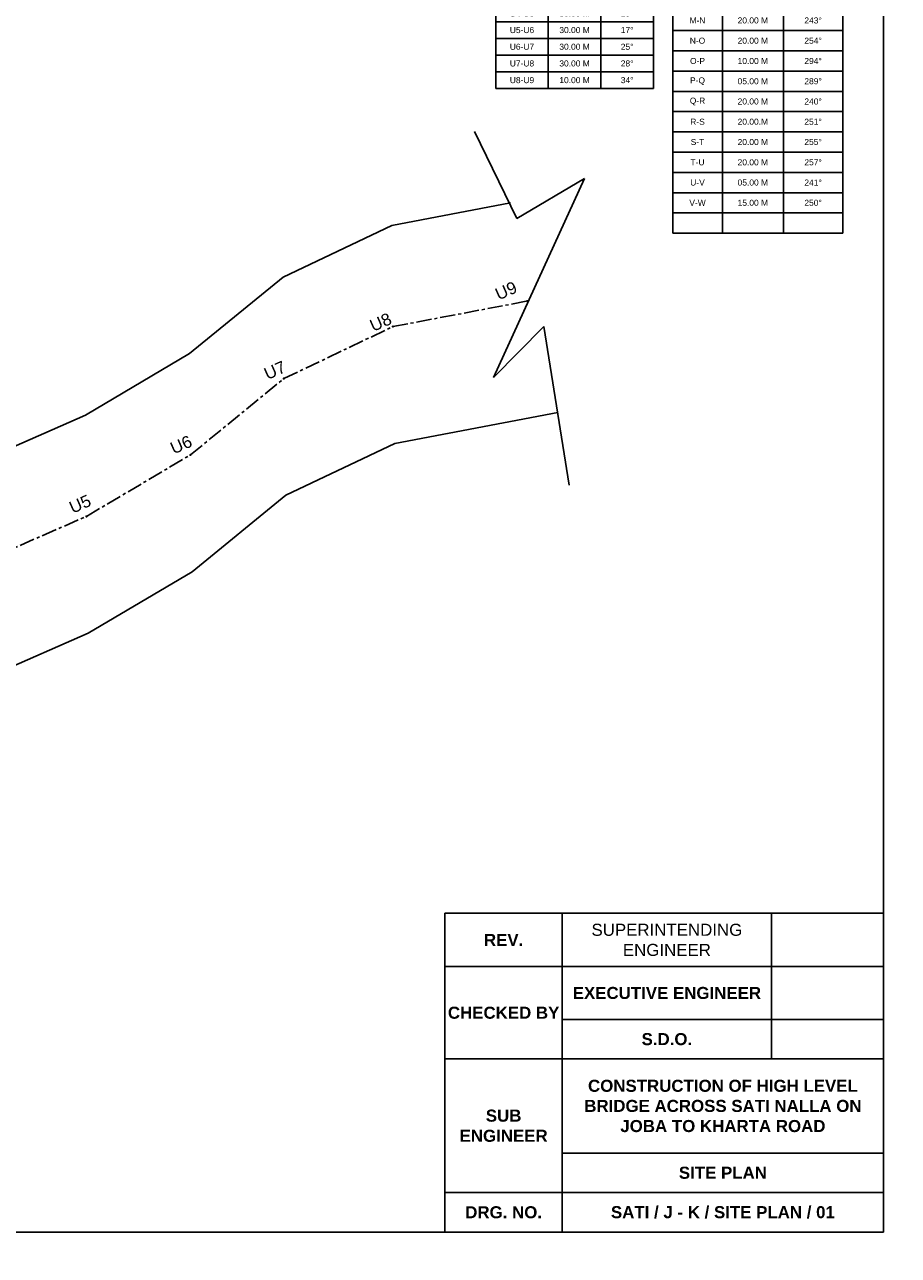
# Model space of a CAD drawing. Header units: millimetres. Extents: x 16762 to 18267, y 2076 to 3580.
# Tile 8 of 10: x 17649 to 18011, y 2530 to 3040. Entities that reach past the tile are written whole.
import ezdxf

# ---------------------------------------------------------------- set-up
doc = ezdxf.new("R2010")
doc.units = ezdxf.units.MM
doc.header["$MEASUREMENT"] = 0
doc.linetypes.add('CENTER', pattern=[2, 1.25, -0.25, 0.25, -0.25])
doc.styles.add('GOMTI', font='arial.ttf', dxfattribs={"height": 5})
doc.styles.get("Standard").update_dxf_attribs({"font": 'arial.ttf', "height": 2.5})

# ---------------------------------------------------------------- blocks, each defined once
blk = doc.blocks.new('*T44')
at = {"color": 0, "linetype": 'ByBlock', "lineweight": -2, "transparency": 16777216}
for p, q in [((0, 0), (181.66, 0)), ((0, 0), (0, -132.11)), ((48.62, 0), (48.62, -132.11)), ((135.25, 0), (135.25, -60.38)), ((181.66, 0), (181.66, -132.11)), ((0, -22.13), (181.66, -22.13)), ((48.62, -44), (181.66, -44)), ((0, -60.38), (181.66, -60.38)), ((48.62, -99.35), (181.66, -99.35)), ((0, -115.73), (181.66, -115.73)), ((0, -132.11), (181.66, -132.11))]:
    blk.add_line(p, q, dxfattribs=at)
at = {"color": 0, "transparency": 16777216, "char_height": 5, "attachment_point": 5, "style": 'GOMTI'}
for s, insert, width in [('SUPERINTENDING ENGINEER', (91.94, -11.06), 86.5181), ('{\\fArial|b1|i0|c0|p34;REV.}', (24.31, -11.06), 48.4969), ('{\\fArial|b1|i0|c0|p34;EXECUTIVE ENGINEER}', (91.94, -33.06), 86.5181), ('{\\fArial|b1|i0|c0|p34;CHECKED BY}', (24.31, -41.25), 48.4969), ('{\\fArial|b1|i0|c0|p34;S.D.O.}', (91.94, -52.19), 86.5181), ('{\\fArial|b1|i0|c0|p34;CONSTRUCTION OF HIGH LEVEL BRIDGE ACROSS SATI NALLA ON JOBA TO KHARTA ROAD}', (115.14, -79.86), 132.9212), ('{\\fArial|b1|i0|c0|p34;SUB ENGINEER}', (24.31, -88.06), 48.4969), ('{\\fArial|b1|i0|c0|p34;SITE PLAN}', (115.14, -107.54), 132.9212), ('{\\fArial|b1|i0|c0|p34;DRG. NO.}', (24.31, -123.92), 48.4969), ('{\\fArial|b1|i0|c0|p34;\\C1;SATI\\C0; / J - K / SITE PLAN / 01}', (115.14, -123.92), 132.9212)]:
    blk.add_mtext(s, dxfattribs=dict(at, insert=insert, width=width))
blk = doc.blocks.new('*T45')
at = {"color": 0, "linetype": 'ByBlock', "lineweight": -2, "transparency": 16777216}
for p, q in [((0, 0), (70.48, 0)), ((0, 0), (0, -218.25)), ((70.48, 0), (70.48, -218.25)), ((0, -8.39), (70.48, -8.39)), ((20.58, -8.39), (20.58, -218.25)), ((45.84, -8.39), (45.84, -218.25)), ((0, -16.79), (70.48, -16.79)), ((0, -25.18), (70.48, -25.18)), ((0, -33.58), (70.48, -33.58)), ((0, -41.97), (70.48, -41.97)), ((0, -50.37), (70.48, -50.37)), ((0, -58.76), (70.48, -58.76)), ((0, -67.15), (70.48, -67.15)), ((0, -75.55), (70.48, -75.55)), ((0, -83.94), (70.48, -83.94)), ((0, -92.34), (70.48, -92.34)), ((0, -100.73), (70.48, -100.73)), ((0, -109.12), (70.48, -109.12)), ((0, -117.52), (70.48, -117.52)), ((0, -125.91), (70.48, -125.91)), ((0, -134.31), (70.48, -134.31)), ((0, -142.7), (70.48, -142.7)), ((0, -151.1), (70.48, -151.1)), ((0, -159.49), (70.48, -159.49)), ((0, -167.88), (70.48, -167.88)), ((0, -176.28), (70.48, -176.28)), ((0, -184.67), (70.48, -184.67)), ((0, -193.07), (70.48, -193.07)), ((0, -201.46), (70.48, -201.46)), ((0, -209.86), (70.48, -209.86)), ((0, -218.25), (70.48, -218.25))]:
    blk.add_line(p, q, dxfattribs=at)
at = {"color": 0, "transparency": 16777216, "char_height": 2.5, "attachment_point": 5}
for s, insert, width in [('F.B. OF ROAD (JOBA  TO KHARTA EXISTING ROAD)', (35.24, -4.2), 70.3649), ('LINE', (10.29, -12.59), 20.4562), ('DISTANCE', (33.21, -12.59), 25.1446), ('BEARING', (58.16, -12.59), 24.5241), ('0-A', (10.29, -20.99), 20.4562), ('20.00 M', (33.21, -20.99), 25.1446), ('235%%D', (58.16, -20.99), 24.5241), ('A-B', (10.29, -29.38), 20.4562), ('20.00 M', (33.21, -29.38), 25.1446), ('240%%D', (58.16, -29.38), 24.5241), ('B-C', (10.29, -37.77), 20.4562), ('20.00M', (33.21, -37.77), 25.1446), ('243%%D', (58.16, -37.77), 24.5241), ('C-D', (10.29, -46.17), 20.4562), ('20.00 M', (33.21, -46.17), 25.1446), ('234%%D', (58.16, -46.17), 24.5241), ('D-E', (10.29, -54.56), 20.4562), ('20.00 M', (33.21, -54.56), 25.1446), ('243%%D', (58.16, -54.56), 24.5241), ('E-F', (10.29, -62.96), 20.4562), ('20.00 M', (33.21, -62.96), 25.1446), ('245%%D', (58.16, -62.96), 24.5241), ('F-G', (10.29, -71.35), 20.4562), ('08.00 M', (33.21, -71.35), 25.1446), ('235%%D', (58.16, -71.35), 24.5241), ('G-H', (10.29, -79.75), 20.4562), ('12.00 M', (33.21, -79.75), 25.1446), ('230%%D', (58.16, -79.75), 24.5241), ('H-I', (10.29, -88.14), 20.4562), ('05.00 M', (33.21, -88.14), 25.1446), ('227%%D', (58.16, -88.14), 24.5241), ('I-J', (10.29, -96.53), 20.4562), ('20.00 M ', (33.21, -96.53), 25.1446), ('237%%D', (58.16, -96.53), 24.5241), ('J-K', (10.29, -104.93), 20.4562), ('20.00 M', (33.21, -104.93), 25.1446), ('175%%D', (58.16, -104.93), 24.5241), ('K-L', (10.29, -113.32), 20.4562), ('20.00 M', (33.21, -113.32), 25.1446), ('207%%D', (58.16, -113.32), 24.5241), ('L-M', (10.29, -121.72), 20.4562), ('20.00 M', (33.21, -121.72), 25.1446), ('237%%D', (58.16, -121.72), 24.5241), ('M-N', (10.29, -130.11), 20.4562), ('20.00 M', (33.21, -130.11), 25.1446), ('243%%D', (58.16, -130.11), 24.5241), ('N-O', (10.29, -138.5), 20.4562), ('20.00 M', (33.21, -138.5), 25.1446), ('254%%D', (58.16, -138.5), 24.5241), ('O-P', (10.29, -146.9), 20.4562), ('10.00 M', (33.21, -146.9), 25.1446), ('294%%D', (58.16, -146.9), 24.5241), ('P-Q', (10.29, -155.29), 20.4562), ('05.00 M', (33.21, -155.29), 25.1446), ('289%%D', (58.16, -155.29), 24.5241), ('Q-R', (10.29, -163.69), 20.4562), ('20.00 M ', (33.21, -163.69), 25.1446), ('240%%D', (58.16, -163.69), 24.5241), ('R-S', (10.29, -172.08), 20.4562), ('20.00.M', (33.21, -172.08), 25.1446), ('251%%D', (58.16, -172.08), 24.5241), ('S-T', (10.29, -180.48), 20.4562), ('20.00 M', (33.21, -180.48), 25.1446), ('255%%D', (58.16, -180.48), 24.5241), ('T-U', (10.29, -188.87), 20.4562), ('20.00 M', (33.21, -188.87), 25.1446), ('257%%D', (58.16, -188.87), 24.5241), ('U-V', (10.29, -197.26), 20.4562), ('05.00 M ', (33.21, -197.26), 25.1446), ('241%%D', (58.16, -197.26), 24.5241), ('V-W', (10.29, -205.66), 20.4562), ('15.00 M', (33.21, -205.66), 25.1446), ('250%%D', (58.16, -205.66), 24.5241)]:
    blk.add_mtext(s, dxfattribs=dict(at, insert=insert, width=width))
blk = doc.blocks.new('*T47')
at = {"color": 0, "linetype": 'ByBlock', "lineweight": -2, "transparency": 16777216}
for p, q in [((0, 0), (65.34, 0)), ((0, 0), (0, -76.01)), ((65.34, 0), (65.34, -76.01)), ((0, -6.91), (65.34, -6.91)), ((21.78, -6.91), (21.78, -76.01)), ((43.56, -6.91), (43.56, -76.01)), ((0, -13.82), (65.34, -13.82)), ((0, -20.73), (65.34, -20.73)), ((0, -27.64), (65.34, -27.64)), ((0, -34.55), (65.34, -34.55)), ((0, -41.46), (65.34, -41.46)), ((0, -48.37), (65.34, -48.37)), ((0, -55.28), (65.34, -55.28)), ((0, -62.19), (65.34, -62.19)), ((0, -69.1), (65.34, -69.1)), ((0, -76.01), (65.34, -76.01))]:
    blk.add_line(p, q, dxfattribs=at)
at = {"color": 0, "transparency": 16777216, "char_height": 2.5, "attachment_point": 5}
for s, insert, width in [('BEARING OF SATI NALLA (U/S)', (32.67, -3.46), 65.2198), ('LINE', (10.89, -10.37), 21.6599), ('DISTANCE', (32.67, -10.37), 21.6599), ('BEARING', (54.45, -10.37), 21.6599), ('M-U1', (10.89, -17.28), 21.6599), ('30.00 M', (32.67, -17.28), 21.6599), ('357%%D', (54.45, -17.28), 21.6599), ('U1-U2', (10.89, -24.19), 21.6599), ('30.00 M', (32.67, -24.19), 21.6599), ('355%%D', (54.45, -24.19), 21.6599), ('U2-U3', (10.89, -31.1), 21.6599), ('30.00 M', (32.67, -31.1), 21.6599), ('359%%D', (54.45, -31.1), 21.6599), ('U3-U4', (10.89, -38.01), 21.6599), ('30.00 M', (32.67, -38.01), 21.6599), ('03%%D', (54.45, -38.01), 21.6599), ('U4-U5', (10.89, -44.92), 21.6599), ('30.00 M', (32.67, -44.92), 21.6599), ('10%%D', (54.45, -44.92), 21.6599), ('U5-U6', (10.89, -51.83), 21.6599), ('30.00 M', (32.67, -51.83), 21.6599), ('17%%D', (54.45, -51.83), 21.6599), ('U6-U7', (10.89, -58.74), 21.6599), ('30.00 M', (32.67, -58.74), 21.6599), ('25%%D', (54.45, -58.74), 21.6599), ('U7-U8', (10.89, -65.65), 21.6599), ('30.00 M', (32.67, -65.65), 21.6599), ('28%%D', (54.45, -65.65), 21.6599), ('U8-U9', (10.89, -72.56), 21.6599), ('10.00 M', (32.67, -72.56), 21.6599), ('34%%D', (54.45, -72.56), 21.6599)]:
    blk.add_mtext(s, dxfattribs=dict(at, insert=insert, width=width))

msp = doc.modelspace()

# ---------------------------------------------------------------- linework, layer by layer
at = {"color": 0}
for p, q in [((17835.5, 2995.35), (17852.99, 2959.37)), ((17880.94, 2976), (17843.29, 2893.5)), ((17852.99, 2959.37), (17880.94, 2976)), ((17843.29, 2893.5), (17864.2, 2914.56)), ((17864.2, 2914.56), (17874.71, 2848.92))]:
    msp.add_line(p, q, dxfattribs=at)
at = {"color": 5}
for p, q in [((17801.26, 2956.51), (17850.38, 2965.84)), ((17756.12, 2935), (17801.26, 2956.51)), ((17717.4, 2903.37), (17756.12, 2935)), ((17674.36, 2877.91), (17717.4, 2903.37)), ((17628.56, 2857.87), (17674.36, 2877.91)), ((17802.37, 2866.19), (17869.89, 2879.02)), ((17757.23, 2844.68), (17802.37, 2866.19)), ((17718.5, 2813.05), (17757.23, 2844.68)), ((17675.47, 2787.6), (17718.5, 2813.05)), ((17629.66, 2767.56), (17675.47, 2787.6))]:
    msp.add_line(p, q, dxfattribs=at)
at = {"color": 5, "linetype": 'CENTER', "ltscale": 5}
for p, q in [((17801.62, 2914.57), (17857.77, 2925.23)), ((17756.48, 2893.06), (17801.62, 2914.57)), ((17717.75, 2861.43), (17756.48, 2893.06)), ((17674.72, 2835.97), (17717.75, 2861.43)), ((17628.91, 2815.93), (17674.72, 2835.97))]:
    msp.add_line(p, q, dxfattribs=at)
at = {"color": 0}
msp.add_lwpolyline([(18004.85, 2539.43), (17019.42, 2539.43), (17019.42, 3206.3), (18004.85, 3206.3)], close=True, dxfattribs=at)
for centre, radius in [((17514.38, 2827.94), 752.12), ((17857.37, 2925.16), 0.2), ((17801.62, 2914.57), 0.2), ((17756.46, 2893.04), 0.2), ((17717.75, 2861.43), 0.2), ((17674.72, 2835.97), 0.2)]:
    msp.add_circle(centre, radius, dxfattribs=at)

# ---------------------------------------------------------------- block references
for name, p in [('*T45', (17917.53, 3171.52)), ('*T47', (17844.22, 3089.24)), ('*T44', (17823.19, 2671.54))]:
    msp.add_blockref(name, p)

# ---------------------------------------------------------------- texts
at = {"char_height": 5, "attachment_point": 1, "rotation": 23.7749, "style": 'GOMTI'}
for s, insert in [('U9', (17843.41, 2929.97)), ('U8', (17791.46, 2916.93)), ('U5', (17666.96, 2841.6))]:
    msp.add_mtext_dynamic_manual_height_columns(s, width=1.5057, gutter_width=10, heights=[0], dxfattribs=dict(at, insert=insert))
at = {"color": 0, "insert": (17747.64, 2897), "char_height": 5, "attachment_point": 1, "rotation": 23.7749, "style": 'GOMTI'}
msp.add_mtext_dynamic_manual_height_columns('U7', width=1.5057, gutter_width=10, heights=[0], dxfattribs=at)
at = {"color": 7, "linetype": 'CENTER', "insert": (17708.81, 2866.16), "char_height": 5, "attachment_point": 1, "rotation": 23.7749, "style": 'GOMTI'}
msp.add_mtext_dynamic_manual_height_columns('U6', width=1.5057, gutter_width=10, heights=[0], dxfattribs=at)

doc.saveas('drawing.dxf')
